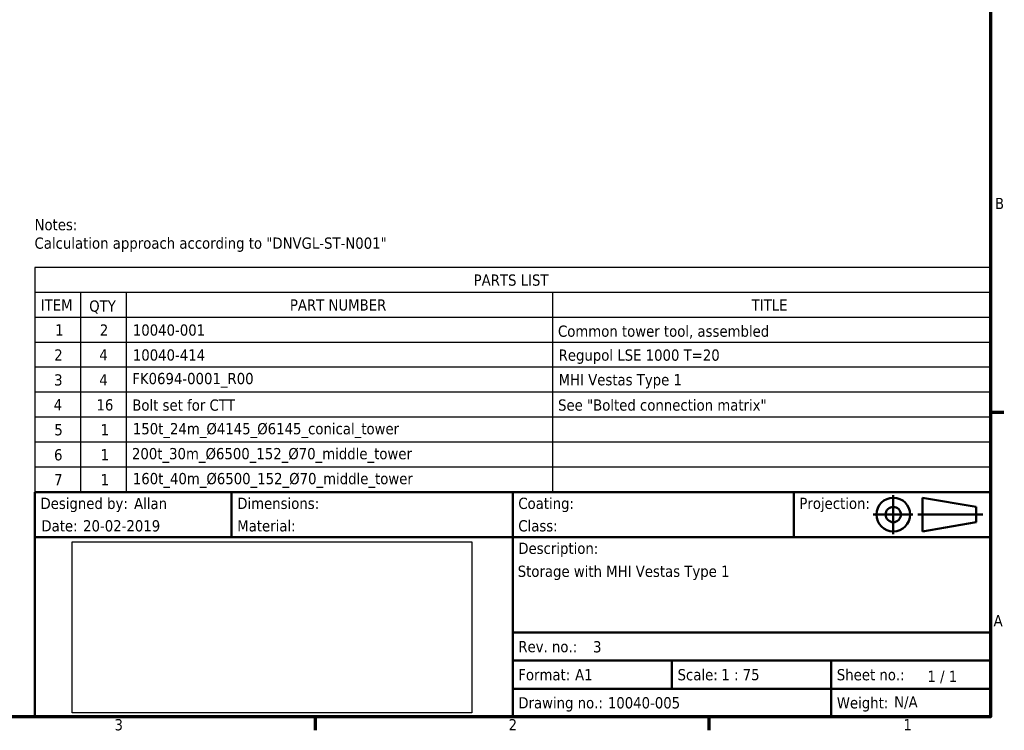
# Model space of a CAD drawing. Header units: millimetres. Extents: x 0 to 63075, y 0 to 44550.
# Tile 16 of 31: x 48622 to 61759, y 1320 to 10806. Entities that reach past the tile are written whole.
import ezdxf
from ezdxf.enums import TextEntityAlignment as Align

# ---------------------------------------------------------------- set-up
doc = ezdxf.new("R2010")
doc.units = ezdxf.units.MM
doc.header["$LTSCALE"] = 75
doc.header["$XCLIPFRAME"] = 2
for name, color, linetype, lineweight in [('Border (ISO)', 7, 'Continuous', 70), ('Symbol (ISO)', 7, 'Continuous', 25), ('Title (ISO)', 7, 'Continuous', 50)]:
    doc.layers.add(name, color=color, linetype=linetype, lineweight=lineweight)
doc.styles.add('Label Text (ISO)', font='tahoma.ttf')
doc.styles.add('Note Text (ISO)', font='tahoma.ttf')
picture_1 = doc.add_image_def('image1.bmp', size_in_pixel=(2119, 907))

# ---------------------------------------------------------------- blocks, each defined once
blk = doc.blocks.new('Borders Default Border')
at = {"layer": 'Border (ISO)'}
for p, q in [((820.999984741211, 74.25000190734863), (823.3999633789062, 74.25000190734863)), ((700.8333587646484, 20), (700.8333587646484, 17.59999990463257)), ((770.9166717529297, 20), (770.9166717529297, 17.59999990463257))]:
    blk.add_line(p, q, dxfattribs=at)
at = {"layer": 'Border (ISO)', "flags": 128}
blk.add_lwpolyline([(20, 20), (20, 574.000015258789), (820.999984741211, 574.000015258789), (820.999984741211, 20), (20, 20)], dxfattribs=at)
at = {"layer": 'Border (ISO)', "char_height": 2.000000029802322, "attachment_point": 7, "style": 'Label Text (ISO)'}
for s, insert in [('B', (821.7896277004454, 110.3749999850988)), ('A', (821.5492745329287, 36.12499998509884)), ('3', (665.1692618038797, 17.55786058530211)), ('2', (735.2685951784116, 17.59999997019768)), ('1', (805.5071289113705, 17.59999997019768))]:
    blk.add_mtext(s, dxfattribs=dict(at, insert=insert))
blk = doc.blocks.new('Title Blocks Advantis')
at = {"layer": 'Title (ISO)'}
for p, q in [((270.0713910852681, 149.9999999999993), (100.0713910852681, 149.9999999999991)), ((100.0713910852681, 149.9999999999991), (100.0713910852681, 109.999999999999)), ((135.0713910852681, 141.9999999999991), (135.0713910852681, 149.9999999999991)), ((185.0713910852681, 141.9999999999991), (185.0713910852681, 149.9999999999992)), ((235.0713910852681, 141.9999999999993), (235.0713910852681, 149.9999999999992)), ((257.9816193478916, 148.9999999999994), (267.51299677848, 147.3551583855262)), ((257.9816193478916, 148.9999999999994), (257.9816193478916, 142.9999999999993)), ((270.0713910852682, 109.9999999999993), (270.0713910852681, 149.9999999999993)), ((267.51299677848, 144.6448416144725), (267.51299677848, 147.3551583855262)), ((257.9816193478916, 142.9999999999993), (267.51299677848, 144.6448416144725)), ((100.0713910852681, 141.9999999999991), (270.0713910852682, 141.9999999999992)), ((185.0713910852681, 141.9999999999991), (185.0713910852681, 119.9999999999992)), ((185.0713910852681, 124.9999999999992), (270.0713910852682, 124.9999999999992)), ((185.0713910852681, 119.9999999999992), (270.0713910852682, 119.9999999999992)), ((185.0713910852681, 119.9999999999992), (185.0713910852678, 114.9999999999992)), ((213.4047244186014, 119.9999999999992), (213.4047244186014, 114.9999999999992)), ((241.7380577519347, 119.9999999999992), (241.7380577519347, 114.9999999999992)), ((185.0713910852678, 114.9999999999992), (241.7380577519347, 114.9999999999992)), ((185.0713910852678, 114.9999999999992), (185.071391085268, 109.9999999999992)), ((241.7380577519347, 114.9999999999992), (270.0713910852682, 114.9999999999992)), ((241.7380577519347, 114.9999999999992), (241.7380577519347, 109.9999999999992)), ((100.0713910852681, 109.999999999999), (270.0713910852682, 109.9999999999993))]:
    blk.add_line(p, q, dxfattribs=at)
at = {"layer": 'Title (ISO)', "linetype": 'Continuous'}
for p, q in [((252.7838411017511, 149.4294663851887), (252.7838411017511, 142.4911830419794)), ((249.1966405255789, 145.9999999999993), (256.2388680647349, 145.9999999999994)), ((268.7204546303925, 145.9999999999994), (257.1743591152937, 145.9999999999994))]:
    blk.add_line(p, q, dxfattribs=at)
at = {"layer": 'Title (ISO)'}
for radius in [3, 1.355158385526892]:
    blk.add_circle((252.7838411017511, 145.9999999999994), radius, dxfattribs=at)
at = {"layer": 'Title (ISO)', "style": 'Note Text (ISO)'}
for s, p in [('Designed by:', (101.0713910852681, 147.9999999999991)), ('Dimensions:', (136.0713910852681, 147.9999999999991)), ('Coating: ', (186.0713910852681, 147.9999999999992)), ('Projection:', (236.0713910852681, 147.9999999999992)), ('Date:', (101.2316671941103, 143.9999999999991)), ('Material: ', (136.0713910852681, 143.9999999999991)), ('Class: ', (186.0713910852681, 143.9999999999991)), ('Rev. no.:', (186.0713910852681, 122.4999999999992)), ('Format:', (186.0713910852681, 117.4999999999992)), ('Scale:', (214.4047244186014, 117.4999999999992)), ('Sheet no.:', (242.7380577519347, 117.4999999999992)), ('Drawing no.:', (186.0713910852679, 112.4999999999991)), ('Weight:', (242.7380577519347, 112.4999999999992))]:
    blk.add_text(s, height=2.000000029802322, dxfattribs=at).set_placement(p, align=Align.MIDDLE_LEFT)
blk.add_text('Description:', height=2.000000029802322, dxfattribs=at).set_placement((186.0713910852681, 140.9999999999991), align=Align.TOP_LEFT)
blk.add_text('1 / 1 ', height=2.000000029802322, rotation=359.8522914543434, dxfattribs=at).set_placement((258.8492999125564, 117.2078330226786), align=Align.MIDDLE_LEFT)
for tag, p in [('AUTHOR_001', (117.7208561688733, 146.9758226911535)), ('CREATION_DATE_001', (108.6517148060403, 142.999999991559)), ('TITLE_001', (185.9679659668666, 134.9100066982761)), ('REVISION_NUMBER_001', (199.3752301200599, 121.4682352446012)), ('Sheet_Size_001', (196.1763237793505, 116.4966420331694)), ('Initial_View_Scale_001', (222.195369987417, 116.5174613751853)), ('PART_NUMBER_001', (202.0038147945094, 111.5006715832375))]:
    blk.add_attdef(tag, p, '', height=2.000000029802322, dxfattribs=at)
for tag, p in [('Dimensions', (151.5713910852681, 147.9999999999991)), ('Coating', (197.0713910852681, 147.9999999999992)), ('Material', (147.5713910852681, 143.9999999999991)), ('Class', (194.0713910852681, 143.9999999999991))]:
    blk.add_attdef(tag, text='', height=2.000000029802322, dxfattribs=at).set_placement(p, align=Align.MIDDLE_LEFT)
blk.add_attdef('MASS\\P1;_001', (252.9358790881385, 111.6731246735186), '', height=2.000000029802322, rotation=359.8522914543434, dxfattribs=at)
image = blk.add_image(picture_1, insert=(106.6989986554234, 110.7262153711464), size_in_units=(71.1280611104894, 30.44509269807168))
image.set_boundary_path([(-0.5, -0.5), (2118.5, 906.4999999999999)])
image.dxf.clipping = 0
blk = doc.blocks.new('PARTS LIST')
at = {"layer": 'Symbol (ISO)'}
for p, q in [((821.1163866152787, 99.97633854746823), (651, 99.97633854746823)), ((651, 99.97633854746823), (651, 95.53452315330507)), ((821.1163866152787, 99.97633854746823), (821.1163866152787, 95.53452315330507)), ((821.1163866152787, 95.53452315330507), (651, 95.53452315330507)), ((651, 95.53452315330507), (651, 91.09270775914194)), ((659.0949758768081, 95.53452315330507), (659.0949758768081, 91.09270775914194)), ((667.2277351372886, 95.53452315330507), (667.2277351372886, 91.09270775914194)), ((743.0729423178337, 95.53452315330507), (743.0729423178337, 91.09270775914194)), ((821.1163866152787, 95.53452315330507), (821.1163866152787, 91.09270775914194)), ((821.1163866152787, 91.09270775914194), (651, 91.09270775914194)), ((651, 91.09270775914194), (651, 60.00000000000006)), ((659.0949758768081, 91.09270775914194), (659.0949758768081, 60.00000000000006)), ((667.2277351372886, 91.09270775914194), (667.2277351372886, 60.00000000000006)), ((743.0729423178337, 91.09270775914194), (743.0729423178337, 60.00000000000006)), ((821.1163866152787, 91.09270775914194), (821.1163866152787, 60.00000000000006)), ((821.1163866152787, 86.65089236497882), (651, 86.65089236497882)), ((821.1163866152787, 82.20907697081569), (651, 82.20907697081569)), ((821.1163866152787, 77.76726157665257), (651, 77.76726157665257)), ((821.1163866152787, 73.32544618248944), (651, 73.32544618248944)), ((821.1163866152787, 68.88363078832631), (651, 68.88363078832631)), ((821.1163866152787, 64.44181539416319), (651, 64.44181539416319)), ((821.1163866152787, 60.00000000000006), (651, 60.00000000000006))]:
    blk.add_line(p, q, dxfattribs=at)
at = {"layer": 'Symbol (ISO)', "char_height": 2.000000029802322, "attachment_point": 7, "style": 'Label Text (ISO)'}
for s, insert in [('PARTS LIST', (729.0564107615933, 96.70194623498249)), ('ITEM', (652.0232003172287, 92.31361544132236)), ('PART NUMBER', (696.3657359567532, 92.27147605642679)), ('TITLE', (778.5185101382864, 92.31361544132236)), ('QTY', (660.6642665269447, 91.76580338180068)), ('1', (654.5962835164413, 87.86855852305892)), ('2', (662.5549506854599, 87.85073032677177)), ('10040-001', (668.4269359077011, 87.80940134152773)), ('Common tower tool, assembled', (744.0609425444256, 87.32966059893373)), ('2', (654.4410831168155, 83.40891493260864)), ('4', (662.4637504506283, 83.4299846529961)), ('10040-414', (668.4269359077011, 83.3675859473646)), ('Regupol LSE 1000 T=20', (744.1729428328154, 82.81815310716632)), ('3', (654.425083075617, 78.92496015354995)), ('4', (662.4637504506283, 78.98816925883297)), ('FK0694-0001_R00', (668.3277356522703, 78.56596501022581)), ('MHI Vestas Type 1', (744.1729428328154, 78.43225350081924)), ('4', (654.349882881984, 74.54635386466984)), ('16', (661.9597458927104, 74.4855758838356)), ('Bolt set for CTT', (668.3277356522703, 74.45316094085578)), ('See "Bolted connection matrix"', (744.0753425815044, 74.45964391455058)), ('5', (654.4618831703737, 70.06239908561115)), ('1', (662.7101510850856, 70.1012969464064)), ('150t_24m_Ø4145_Ø6145_conical_tower', (668.4269359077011, 69.64100518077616)), ('6', (654.4090830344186, 65.60194509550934)), ('1', (662.7101510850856, 65.65948155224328)), ('200t_30m_Ø6500_152_Ø70_middle_tower', (668.2717355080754, 65.19918978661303)), ('7', (654.4282830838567, 61.22090768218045)), ('1', (662.7101510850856, 61.21766615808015)), ('160t_40m_Ø6500_152_Ø70_middle_tower', (668.4269359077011, 60.7573743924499))]:
    blk.add_mtext(s, dxfattribs=dict(at, insert=insert))

msp = doc.modelspace()

# ---------------------------------------------------------------- block references
at = {"xscale": 75, "yscale": 75, "zscale": 75}
msp.add_blockref('Borders Default Border', (0, 0), dxfattribs=at)
msp.add_blockref('Title Blocks Advantis', (41319.64566860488, -6749.999999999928), dxfattribs=at).add_auto_attribs({'TITLE_001': 'Storage with MHI Vestas Type 1', 'PART_NUMBER_001': '10040-005', 'AUTHOR_001': 'Allan', 'CREATION_DATE_001': '20-02-2019', 'REVISION_NUMBER_001': '3', 'Sheet_Size_001': 'A1', 'MASS\\P1;_001': 'N/A', 'Initial_View_Scale_001': '1 : 75'})
at = {"layer": 'Symbol (ISO)', "xscale": 75, "yscale": 75, "zscale": 75}
msp.add_blockref('PARTS LIST', (0, 0), dxfattribs=at)

# ---------------------------------------------------------------- texts
at = {"layer": 'Symbol (ISO)', "insert": (48820.73220143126, 8145.833130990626), "char_height": 150.0000022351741, "width": 4810.332298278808, "attachment_point": 1, "line_spacing_factor": 0.9878841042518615, "style": 'Note Text (ISO)'}
msp.add_mtext('{\\fTahoma|b0|i0;Notes:\\P\\fTahoma|b0|i0;Calculation approach according to "DNVGL-ST-N001"}', dxfattribs=at)

doc.saveas('drawing.dxf')
